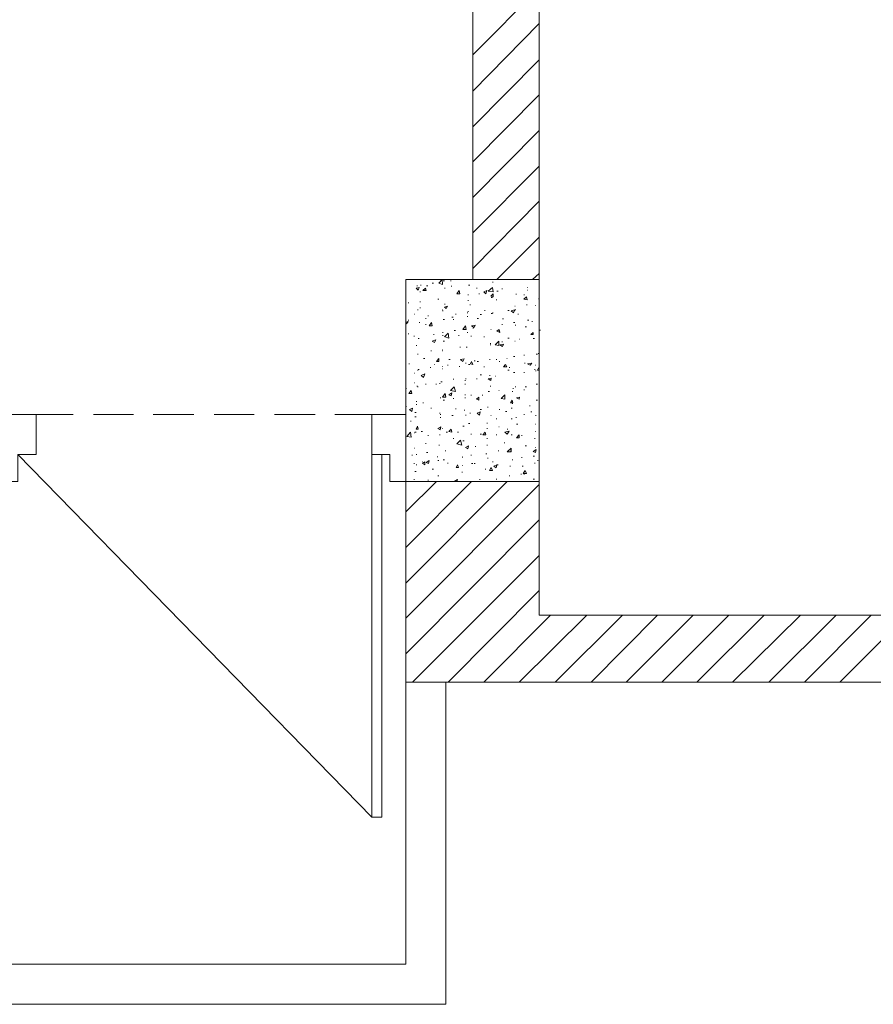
# Model space of a CAD drawing. Header units: millimetres. Extents: x 5 to 204, y 5 to 291.
# Tile 7 of 52: x 73 to 96, y 47 to 73. Entities that reach past the tile are written whole.
import ezdxf

# ---------------------------------------------------------------- set-up
doc = ezdxf.new("R2010")
doc.units = ezdxf.units.MM
doc.header["$MEASUREMENT"] = 0
doc.layers.get('0').update_dxf_attribs({"linetype": 'CONTINUOUS'})

msp = doc.modelspace()

# ---------------------------------------------------------------- linework, layer by layer
at = {"color": 0, "linetype": 'Continuous', "lineweight": 18, "true_color": 0x000007}
for points in [[(84.916, 66.516), (84.916, 114.832), (84.916, 114.832)], [(86.703, 66.516), (86.703, 114.832), (86.703, 114.832)], [(83.112, 61.089), (83.112, 55.695), (83.112, 55.695)], [(86.703, 61.089), (86.703, 57.499), (86.703, 57.499)], [(86.703, 57.499), (97.342, 57.499), (97.342, 57.499)], [(83.112, 55.695), (97.342, 55.695), (97.342, 55.695)]]:
    msp.add_lwpolyline(points, dxfattribs=at)
at = {"color": 0, "linetype": 'Continuous', "lineweight": 5, "true_color": 0x000005}
for points in [[(84.916, 72.556), (86.703, 74.359), (86.703, 74.359)], [(84.916, 71.579), (86.703, 73.4), (86.703, 73.4)], [(84.916, 70.62), (86.703, 72.423), (86.703, 72.423)], [(84.916, 69.677), (86.703, 71.48), (86.703, 71.48)], [(84.916, 68.717), (86.703, 70.521), (86.703, 70.521)], [(84.916, 67.774), (86.703, 69.561), (86.703, 69.561)], [(84.916, 66.814), (86.703, 68.618), (86.703, 68.618)], [(85.561, 66.516), (86.703, 67.658), (86.703, 67.658)], [(86.521, 66.516), (86.703, 66.682), (86.703, 66.682)], [(83.112, 60.278), (83.94, 61.089), (83.94, 61.089)], [(83.112, 59.319), (84.883, 61.089), (84.883, 61.089)], [(83.112, 58.359), (85.842, 61.089), (85.842, 61.089)], [(83.112, 57.416), (86.703, 61.006), (86.703, 61.006)], [(83.112, 56.456), (86.703, 60.063), (86.703, 60.063)], [(83.294, 55.695), (86.703, 59.104), (86.703, 59.104)], [(84.254, 55.695), (86.703, 58.16), (86.703, 58.16)], [(85.214, 55.695), (87.001, 57.499), (87.001, 57.499)], [(86.157, 55.695), (87.977, 57.499), (87.977, 57.499)], [(87.133, 55.695), (88.937, 57.499), (88.937, 57.499)], [(88.093, 55.695), (89.88, 57.499), (89.88, 57.499)], [(89.036, 55.695), (90.839, 57.499), (90.839, 57.499)], [(89.996, 55.695), (91.799, 57.499), (91.799, 57.499)], [(90.939, 55.695), (92.742, 57.499), (92.742, 57.499)], [(91.898, 55.695), (93.719, 57.499), (93.719, 57.499)], [(92.875, 55.695), (94.678, 57.499), (94.678, 57.499)], [(93.834, 55.695), (95.621, 57.499), (95.621, 57.499)], [(94.777, 55.695), (96.581, 57.499), (96.581, 57.499)]]:
    msp.add_lwpolyline(points, dxfattribs=at)
at = {"color": 0, "linetype": 'Continuous', "lineweight": 18, "true_color": 0x000001}
msp.add_lwpolyline([(83.112, 61.089), (86.703, 61.089), (86.703, 66.516), (83.112, 66.516)], close=True, dxfattribs=at)
at = {"color": 0, "linetype": 'Continuous', "lineweight": 9, "true_color": 0x000003}
for points in [[(83.824, 66.417), (83.857, 66.417), (83.857, 66.417)], [(84.006, 66.417), (84.089, 66.516), (84.089, 66.516)], [(84.006, 66.417), (84.105, 66.384), (84.105, 66.384)], [(84.105, 66.384), (84.089, 66.516), (84.089, 66.516)], [(84.122, 66.483), (84.155, 66.483), (84.155, 66.483)], [(84.32, 66.483), (84.337, 66.483), (84.337, 66.483)], [(85.445, 66.45), (85.462, 66.45), (85.462, 66.45)], [(83.394, 66.285), (83.476, 66.301), (83.476, 66.301)], [(83.394, 66.285), (83.443, 66.235), (83.443, 66.235)], [(83.41, 66.351), (83.427, 66.351), (83.427, 66.351)], [(83.443, 66.235), (83.476, 66.301), (83.476, 66.301)], [(83.493, 66.185), (83.509, 66.185), (83.509, 66.185)], [(83.509, 66.367), (83.526, 66.367), (83.526, 66.367)], [(83.576, 66.218), (83.642, 66.285), (83.642, 66.285)], [(83.576, 66.218), (83.658, 66.218), (83.658, 66.218)], [(83.658, 66.218), (83.642, 66.285), (83.642, 66.285)], [(83.675, 66.351), (83.708, 66.351), (83.708, 66.351)], [(84.155, 66.285), (84.171, 66.285), (84.171, 66.285)], [(84.337, 66.334), (84.353, 66.334), (84.353, 66.334)], [(84.486, 66.136), (84.552, 66.218), (84.552, 66.218)], [(84.568, 66.136), (84.552, 66.218), (84.552, 66.218)], [(84.8, 66.367), (84.833, 66.367), (84.833, 66.367)], [(85.015, 66.285), (85.032, 66.285), (85.032, 66.285)], [(85.214, 66.185), (85.296, 66.218), (85.296, 66.218)], [(85.214, 66.185), (85.263, 66.136), (85.263, 66.136)], [(85.263, 66.136), (85.296, 66.218), (85.296, 66.218)], [(85.33, 66.202), (85.445, 66.301), (85.445, 66.301)], [(85.33, 66.202), (85.462, 66.185), (85.462, 66.185)], [(85.462, 66.185), (85.445, 66.301), (85.445, 66.301)], [(85.561, 66.202), (85.594, 66.202), (85.594, 66.202)], [(85.694, 66.268), (85.71, 66.268), (85.71, 66.268)], [(86.372, 66.301), (86.388, 66.301), (86.388, 66.301)], [(86.372, 66.235), (86.388, 66.235), (86.388, 66.235)], [(86.686, 66.351), (86.703, 66.351), (86.703, 66.351)], [(83.178, 65.888), (83.195, 65.888), (83.195, 65.888)], [(83.493, 65.921), (83.509, 65.921), (83.509, 65.921)], [(83.973, 65.987), (84.006, 65.987), (84.006, 65.987)], [(84.486, 66.136), (84.568, 66.136), (84.568, 66.136)], [(84.783, 66.103), (84.8, 66.103), (84.8, 66.103)], [(84.783, 65.954), (84.8, 65.954), (84.8, 65.954)], [(85.081, 66.136), (85.098, 66.136), (85.098, 66.136)], [(85.396, 66.07), (85.462, 66.136), (85.462, 66.136)], [(85.396, 66.07), (85.462, 66.053), (85.462, 66.053)], [(85.412, 66.036), (85.445, 66.036), (85.445, 66.036)], [(85.462, 66.053), (85.462, 66.136), (85.462, 66.136)], [(85.545, 65.97), (85.561, 65.97), (85.561, 65.97)], [(86.074, 66.119), (86.091, 66.119), (86.091, 66.119)], [(86.289, 66.103), (86.306, 66.103), (86.306, 66.103)], [(86.289, 65.987), (86.355, 66.053), (86.355, 66.053)], [(86.289, 65.987), (86.372, 65.97), (86.372, 65.97)], [(86.372, 65.97), (86.355, 66.053), (86.355, 66.053)], [(86.686, 65.987), (86.703, 66.036), (86.703, 66.036)], [(86.686, 65.987), (86.703, 65.987), (86.703, 65.987)], [(83.427, 65.706), (83.443, 65.706), (83.443, 65.706)], [(83.493, 65.755), (83.509, 65.755), (83.509, 65.755)], [(84.089, 65.706), (84.105, 65.706), (84.105, 65.706)], [(84.105, 65.672), (84.122, 65.672), (84.122, 65.672)], [(84.155, 65.854), (84.171, 65.854), (84.171, 65.854)], [(84.155, 65.772), (84.237, 65.805), (84.237, 65.805)], [(84.155, 65.772), (84.204, 65.739), (84.204, 65.739)], [(84.204, 65.739), (84.237, 65.805), (84.237, 65.805)], [(84.767, 65.623), (84.783, 65.623), (84.783, 65.623)], [(84.783, 65.656), (84.8, 65.656), (84.8, 65.656)], [(84.833, 65.838), (84.85, 65.838), (84.85, 65.838)], [(85.23, 65.689), (85.247, 65.689), (85.247, 65.689)], [(85.445, 65.623), (85.462, 65.623), (85.462, 65.623)], [(85.859, 65.689), (85.892, 65.689), (85.892, 65.689)], [(85.942, 65.672), (86.041, 65.706), (86.041, 65.706)], [(85.942, 65.672), (86.008, 65.623), (86.008, 65.623)], [(86.008, 65.623), (86.041, 65.706), (86.041, 65.706)], [(86.041, 65.805), (86.058, 65.805), (86.058, 65.805)], [(86.058, 65.706), (86.074, 65.706), (86.074, 65.706)], [(86.355, 65.838), (86.372, 65.838), (86.372, 65.838)], [(86.587, 65.821), (86.604, 65.821), (86.604, 65.821)], [(83.112, 65.375), (83.178, 65.391), (83.178, 65.391)], [(83.112, 65.358), (83.129, 65.325), (83.129, 65.325)], [(83.129, 65.325), (83.178, 65.391), (83.178, 65.391)], [(83.178, 65.424), (83.195, 65.424), (83.195, 65.424)], [(83.344, 65.59), (83.36, 65.59), (83.36, 65.59)], [(83.476, 65.358), (83.493, 65.358), (83.493, 65.358)], [(83.642, 65.474), (83.658, 65.474), (83.658, 65.474)], [(83.708, 65.54), (83.725, 65.54), (83.725, 65.54)], [(83.741, 65.275), (83.807, 65.358), (83.807, 65.358)], [(83.824, 65.275), (83.807, 65.358), (83.807, 65.358)], [(84.122, 65.441), (84.155, 65.441), (84.155, 65.441)], [(84.353, 65.507), (84.386, 65.507), (84.386, 65.507)], [(84.386, 65.441), (84.403, 65.441), (84.403, 65.441)], [(84.453, 65.59), (84.469, 65.59), (84.469, 65.59)], [(84.767, 65.524), (84.783, 65.524), (84.783, 65.524)], [(85.032, 65.474), (85.065, 65.474), (85.065, 65.474)], [(85.114, 65.573), (85.147, 65.573), (85.147, 65.573)], [(85.412, 65.606), (85.445, 65.606), (85.445, 65.606)], [(85.71, 65.457), (85.743, 65.457), (85.743, 65.457)], [(86.008, 65.358), (86.041, 65.358), (86.041, 65.358)], [(86.124, 65.59), (86.14, 65.59), (86.14, 65.59)], [(86.388, 65.424), (86.422, 65.424), (86.422, 65.424)], [(86.504, 65.391), (86.521, 65.391), (86.521, 65.391)], [(86.686, 65.375), (86.703, 65.375), (86.703, 65.375)], [(83.642, 65.308), (83.658, 65.308), (83.658, 65.308)], [(83.741, 65.275), (83.824, 65.275), (83.824, 65.275)], [(84.105, 65.093), (84.122, 65.093), (84.122, 65.093)], [(84.419, 65.143), (84.453, 65.143), (84.453, 65.143)], [(84.651, 65.176), (84.717, 65.275), (84.717, 65.275)], [(84.651, 65.176), (84.734, 65.176), (84.734, 65.176)], [(84.734, 65.176), (84.717, 65.275), (84.717, 65.275)], [(84.767, 65.093), (84.783, 65.093), (84.783, 65.093)], [(84.883, 65.275), (84.982, 65.292), (84.982, 65.292)], [(84.883, 65.275), (84.949, 65.226), (84.949, 65.226)], [(84.916, 65.209), (84.932, 65.209), (84.932, 65.209)], [(84.949, 65.226), (84.982, 65.292), (84.982, 65.292)], [(85.396, 65.176), (85.412, 65.176), (85.412, 65.176)], [(85.561, 65.126), (85.627, 65.176), (85.627, 65.176)], [(85.561, 65.126), (85.644, 65.093), (85.644, 65.093)], [(85.611, 65.126), (85.627, 65.126), (85.627, 65.126)], [(85.644, 65.093), (85.627, 65.176), (85.627, 65.176)], [(85.694, 65.308), (85.71, 65.308), (85.71, 65.308)], [(86.058, 65.292), (86.074, 65.292), (86.074, 65.292)], [(86.322, 65.242), (86.355, 65.242), (86.355, 65.242)], [(86.471, 65.044), (86.537, 65.093), (86.537, 65.093)], [(86.537, 65.044), (86.537, 65.093), (86.537, 65.093)], [(86.703, 65.16), (86.736, 65.16), (86.736, 65.16)], [(86.703, 65.16), (86.736, 65.16), (86.736, 65.16)], [(83.178, 65.06), (83.195, 65.06), (83.195, 65.06)], [(83.327, 64.994), (83.344, 64.994), (83.344, 64.994)], [(83.443, 64.928), (83.476, 64.928), (83.476, 64.928)], [(83.824, 64.862), (83.923, 64.895), (83.923, 64.895)], [(83.824, 64.862), (83.89, 64.829), (83.89, 64.829)], [(83.857, 65.044), (83.873, 65.044), (83.873, 65.044)], [(83.89, 64.829), (83.923, 64.895), (83.923, 64.895)], [(84.105, 65.011), (84.122, 65.011), (84.122, 65.011)], [(84.122, 64.862), (84.155, 64.862), (84.155, 64.862)], [(84.155, 64.977), (84.254, 65.077), (84.254, 65.077)], [(84.171, 64.977), (84.271, 64.944), (84.271, 64.944)], [(84.271, 64.944), (84.254, 65.077), (84.254, 65.077)], [(84.535, 65.011), (84.552, 65.011), (84.552, 65.011)], [(84.866, 64.994), (84.883, 64.994), (84.883, 64.994)], [(85.214, 64.977), (85.23, 64.977), (85.23, 64.977)], [(85.512, 64.762), (85.611, 64.862), (85.611, 64.862)], [(85.611, 64.746), (85.611, 64.862), (85.611, 64.862)], [(85.694, 64.845), (85.71, 64.845), (85.71, 64.845)], [(85.859, 64.944), (85.892, 64.944), (85.892, 64.944)], [(86.041, 64.862), (86.058, 64.862), (86.058, 64.862)], [(86.157, 64.911), (86.173, 64.911), (86.173, 64.911)], [(86.471, 65.044), (86.537, 65.044), (86.537, 65.044)], [(86.537, 64.928), (86.57, 64.928), (86.57, 64.928)], [(86.686, 64.944), (86.703, 64.944), (86.703, 64.944)], [(83.394, 64.746), (83.41, 64.746), (83.41, 64.746)], [(83.791, 64.597), (83.807, 64.597), (83.807, 64.597)], [(84.089, 64.63), (84.105, 64.63), (84.105, 64.63)], [(84.089, 64.597), (84.105, 64.597), (84.105, 64.597)], [(84.568, 64.696), (84.585, 64.696), (84.585, 64.696)], [(84.734, 64.696), (84.767, 64.696), (84.767, 64.696)], [(85.379, 64.795), (85.396, 64.795), (85.396, 64.795)], [(85.379, 64.762), (85.396, 64.762), (85.396, 64.762)], [(85.512, 64.762), (85.611, 64.746), (85.611, 64.746)], [(85.644, 64.762), (85.743, 64.779), (85.743, 64.779)], [(85.644, 64.762), (85.71, 64.713), (85.71, 64.713)], [(85.71, 64.713), (85.743, 64.779), (85.743, 64.779)], [(83.427, 64.514), (83.443, 64.514), (83.443, 64.514)], [(83.592, 64.398), (83.625, 64.398), (83.625, 64.398)], [(83.94, 64.316), (84.006, 64.398), (84.006, 64.398)], [(83.94, 64.316), (84.006, 64.316), (84.006, 64.316)], [(84.006, 64.316), (84.006, 64.398), (84.006, 64.398)], [(84.271, 64.365), (84.304, 64.365), (84.304, 64.365)], [(84.585, 64.365), (84.684, 64.382), (84.684, 64.382)], [(84.585, 64.365), (84.651, 64.316), (84.651, 64.316)], [(84.651, 64.316), (84.684, 64.382), (84.684, 64.382)], [(84.85, 64.249), (84.883, 64.316), (84.883, 64.316)], [(84.916, 64.233), (84.883, 64.316), (84.883, 64.316)], [(84.949, 64.332), (84.982, 64.332), (84.982, 64.332)], [(85.032, 64.316), (85.065, 64.316), (85.065, 64.316)], [(85.363, 64.365), (85.379, 64.365), (85.379, 64.365)], [(85.363, 64.365), (85.379, 64.365), (85.379, 64.365)], [(85.545, 64.365), (85.561, 64.365), (85.561, 64.365)], [(85.627, 64.316), (85.644, 64.316), (85.644, 64.316)], [(85.826, 64.398), (85.842, 64.398), (85.842, 64.398)], [(86.008, 64.448), (86.041, 64.448), (86.041, 64.448)], [(86.289, 64.481), (86.306, 64.481), (86.306, 64.481)], [(86.62, 64.514), (86.653, 64.514), (86.653, 64.514)], [(86.67, 64.531), (86.686, 64.531), (86.686, 64.531)], [(83.195, 64.249), (83.212, 64.249), (83.212, 64.249)], [(83.427, 64.084), (83.443, 64.084), (83.443, 64.084)], [(83.443, 64.101), (83.476, 64.101), (83.476, 64.101)], [(83.774, 64.15), (83.791, 64.15), (83.791, 64.15)], [(83.873, 64.233), (83.89, 64.233), (83.89, 64.233)], [(84.089, 64.183), (84.105, 64.183), (84.105, 64.183)], [(84.089, 64.117), (84.105, 64.117), (84.105, 64.117)], [(84.237, 64.216), (84.254, 64.216), (84.254, 64.216)], [(84.552, 64.183), (84.568, 64.183), (84.568, 64.183)], [(84.717, 64.266), (84.734, 64.266), (84.734, 64.266)], [(84.8, 64.233), (84.833, 64.233), (84.833, 64.233)], [(84.85, 64.249), (84.916, 64.233), (84.916, 64.233)], [(85.214, 64.167), (85.23, 64.167), (85.23, 64.167)], [(85.743, 64.167), (85.793, 64.233), (85.793, 64.233)], [(85.743, 64.167), (85.826, 64.167), (85.826, 64.167)], [(85.826, 64.167), (85.793, 64.233), (85.793, 64.233)], [(85.859, 64.084), (85.892, 64.084), (85.892, 64.084)], [(85.892, 64.15), (85.909, 64.15), (85.909, 64.15)], [(86.306, 64.266), (86.322, 64.266), (86.322, 64.266)], [(86.388, 64.249), (86.504, 64.266), (86.504, 64.266)], [(86.388, 64.249), (86.455, 64.216), (86.455, 64.216)], [(86.455, 64.216), (86.504, 64.266), (86.504, 64.266)], [(86.57, 64.101), (86.587, 64.101), (86.587, 64.101)], [(86.587, 64.216), (86.604, 64.216), (86.604, 64.216)], [(86.604, 64.067), (86.62, 64.067), (86.62, 64.067)], [(86.653, 64.084), (86.703, 64.167), (86.703, 64.167)], [(86.653, 64.101), (86.67, 64.101), (86.67, 64.101)], [(86.653, 64.084), (86.703, 64.084), (86.703, 64.084)], [(86.703, 64.15), (86.703, 64.167), (86.703, 64.167)], [(83.344, 64.001), (83.36, 64.001), (83.36, 64.001)], [(83.526, 63.935), (83.625, 63.985), (83.625, 63.985)], [(83.526, 63.935), (83.592, 63.885), (83.592, 63.885)], [(83.592, 63.885), (83.625, 63.985), (83.625, 63.985)], [(84.055, 63.77), (84.089, 63.77), (84.089, 63.77)], [(84.386, 63.836), (84.403, 63.836), (84.403, 63.836)], [(84.701, 63.803), (84.717, 63.803), (84.717, 63.803)], [(84.717, 63.852), (84.734, 63.852), (84.734, 63.852)], [(85.015, 63.852), (85.032, 63.852), (85.032, 63.852)], [(85.114, 63.952), (85.147, 63.952), (85.147, 63.952)], [(85.33, 63.852), (85.412, 63.869), (85.412, 63.869)], [(85.33, 63.852), (85.396, 63.803), (85.396, 63.803)], [(85.363, 63.935), (85.379, 63.935), (85.379, 63.935)], [(85.396, 63.803), (85.412, 63.869), (85.412, 63.869)], [(85.512, 63.919), (85.528, 63.919), (85.528, 63.919)], [(86.008, 64.018), (86.041, 64.018), (86.041, 64.018)], [(86.289, 64.018), (86.306, 64.018), (86.306, 64.018)], [(83.112, 63.588), (83.129, 63.588), (83.129, 63.588)], [(83.195, 63.455), (83.261, 63.538), (83.261, 63.538)], [(83.278, 63.455), (83.261, 63.538), (83.261, 63.538)], [(83.344, 63.737), (83.36, 63.737), (83.36, 63.737)], [(83.41, 63.654), (83.427, 63.654), (83.427, 63.654)], [(83.427, 63.637), (83.443, 63.637), (83.443, 63.637)], [(83.642, 63.703), (83.658, 63.703), (83.658, 63.703)], [(83.923, 63.703), (83.94, 63.703), (83.94, 63.703)], [(84.022, 63.72), (84.039, 63.72), (84.039, 63.72)], [(84.32, 63.538), (84.419, 63.637), (84.419, 63.637)], [(84.32, 63.538), (84.453, 63.505), (84.453, 63.505)], [(84.453, 63.505), (84.419, 63.637), (84.419, 63.637)], [(84.701, 63.703), (84.717, 63.703), (84.717, 63.703)], [(85.33, 63.505), (85.363, 63.505), (85.363, 63.505)], [(85.379, 63.654), (85.396, 63.654), (85.396, 63.654)], [(85.611, 63.538), (85.627, 63.538), (85.627, 63.538)], [(85.975, 63.505), (85.991, 63.505), (85.991, 63.505)], [(85.991, 63.588), (86.008, 63.588), (86.008, 63.588)], [(86.058, 63.637), (86.074, 63.637), (86.074, 63.637)], [(86.289, 63.555), (86.306, 63.555), (86.306, 63.555)], [(86.322, 63.637), (86.355, 63.637), (86.355, 63.637)], [(86.62, 63.703), (86.653, 63.703), (86.653, 63.703)], [(83.195, 63.455), (83.278, 63.455), (83.278, 63.455)], [(83.394, 63.24), (83.41, 63.24), (83.41, 63.24)], [(84.039, 63.339), (84.055, 63.339), (84.055, 63.339)], [(84.105, 63.356), (84.171, 63.455), (84.171, 63.455)], [(84.105, 63.356), (84.188, 63.356), (84.188, 63.356)], [(84.122, 63.273), (84.155, 63.273), (84.155, 63.273)], [(84.188, 63.356), (84.171, 63.455), (84.171, 63.455)], [(84.271, 63.422), (84.353, 63.472), (84.353, 63.472)], [(84.271, 63.422), (84.337, 63.389), (84.337, 63.389)], [(84.337, 63.389), (84.353, 63.472), (84.353, 63.472)], [(84.386, 63.323), (84.403, 63.323), (84.403, 63.323)], [(84.701, 63.422), (84.717, 63.422), (84.717, 63.422)], [(84.701, 63.339), (84.717, 63.339), (84.717, 63.339)], [(84.866, 63.406), (84.883, 63.406), (84.883, 63.406)], [(85.015, 63.306), (85.081, 63.356), (85.081, 63.356)], [(85.015, 63.306), (85.081, 63.273), (85.081, 63.273)], [(85.081, 63.273), (85.081, 63.356), (85.081, 63.356)], [(85.164, 63.406), (85.181, 63.406), (85.181, 63.406)], [(85.677, 63.323), (85.776, 63.422), (85.776, 63.422)], [(85.677, 63.323), (85.776, 63.306), (85.776, 63.306)], [(85.776, 63.306), (85.776, 63.422), (85.776, 63.422)], [(85.925, 63.207), (85.975, 63.273), (85.975, 63.273)], [(85.991, 63.207), (85.975, 63.273), (85.975, 63.273)], [(86.091, 63.339), (86.173, 63.356), (86.173, 63.356)], [(86.091, 63.339), (86.157, 63.306), (86.157, 63.306)], [(86.157, 63.306), (86.173, 63.356), (86.173, 63.356)], [(86.62, 63.273), (86.653, 63.273), (86.653, 63.273)], [(83.112, 63.108), (83.129, 63.108), (83.129, 63.108)], [(83.212, 63.025), (83.294, 63.058), (83.294, 63.058)], [(83.212, 63.025), (83.278, 62.975), (83.278, 62.975)], [(83.278, 62.975), (83.294, 63.058), (83.294, 63.058)], [(83.394, 63.157), (83.41, 63.157), (83.41, 63.157)], [(83.576, 63.207), (83.592, 63.207), (83.592, 63.207)], [(83.791, 63.058), (83.807, 63.058), (83.807, 63.058)], [(84.453, 63.042), (84.469, 63.042), (84.469, 63.042)], [(84.684, 63.008), (84.701, 63.008), (84.701, 63.008)], [(85.114, 63.025), (85.147, 63.025), (85.147, 63.025)], [(85.313, 63.091), (85.33, 63.091), (85.33, 63.091)], [(85.627, 63.025), (85.644, 63.025), (85.644, 63.025)], [(85.793, 62.975), (85.826, 62.975), (85.826, 62.975)], [(85.925, 63.207), (85.991, 63.207), (85.991, 63.207)], [(85.942, 63.058), (85.975, 63.058), (85.975, 63.058)], [(85.975, 63.19), (85.991, 63.19), (85.991, 63.19)], [(86.438, 63.124), (86.455, 63.124), (86.455, 63.124)], [(83.245, 62.711), (83.261, 62.711), (83.261, 62.711)], [(83.36, 62.942), (83.394, 62.942), (83.394, 62.942)], [(83.36, 62.826), (83.394, 62.826), (83.394, 62.826)], [(84.022, 62.926), (84.039, 62.926), (84.039, 62.926)], [(84.039, 62.893), (84.055, 62.893), (84.055, 62.893)], [(84.039, 62.81), (84.055, 62.81), (84.055, 62.81)], [(84.353, 62.86), (84.386, 62.86), (84.386, 62.86)], [(84.717, 62.876), (84.734, 62.876), (84.734, 62.876)], [(84.833, 62.926), (84.85, 62.926), (84.85, 62.926)], [(85.032, 62.926), (85.114, 62.959), (85.114, 62.959)], [(85.032, 62.926), (85.098, 62.876), (85.098, 62.876)], [(85.098, 62.876), (85.114, 62.959), (85.114, 62.959)], [(85.396, 62.86), (85.412, 62.86), (85.412, 62.86)], [(85.545, 62.777), (85.561, 62.777), (85.561, 62.777)], [(85.942, 62.777), (85.975, 62.777), (85.975, 62.777)], [(86.074, 62.81), (86.091, 62.81), (86.091, 62.81)], [(86.289, 62.893), (86.306, 62.893), (86.306, 62.893)], [(86.471, 62.959), (86.504, 62.959), (86.504, 62.959)], [(86.604, 62.86), (86.62, 62.86), (86.62, 62.86)], [(83.394, 62.496), (83.427, 62.578), (83.427, 62.578)], [(83.394, 62.496), (83.443, 62.496), (83.443, 62.496)], [(83.443, 62.496), (83.427, 62.578), (83.427, 62.578)], [(83.973, 62.512), (84.055, 62.562), (84.055, 62.562)], [(83.973, 62.512), (84.039, 62.479), (84.039, 62.479)], [(84.022, 62.496), (84.039, 62.496), (84.039, 62.496)], [(84.039, 62.479), (84.055, 62.562), (84.055, 62.562)], [(84.089, 62.512), (84.105, 62.512), (84.105, 62.512)], [(84.271, 62.429), (84.337, 62.496), (84.337, 62.496)], [(84.353, 62.413), (84.337, 62.496), (84.337, 62.496)], [(84.651, 62.578), (84.684, 62.578), (84.684, 62.578)], [(84.8, 62.644), (84.833, 62.644), (84.833, 62.644)], [(85.296, 62.661), (85.313, 62.661), (85.313, 62.661)], [(85.296, 62.512), (85.313, 62.512), (85.313, 62.512)], [(85.611, 62.562), (85.627, 62.562), (85.627, 62.562)], [(85.776, 62.413), (85.892, 62.446), (85.892, 62.446)], [(85.842, 62.496), (85.859, 62.496), (85.859, 62.496)], [(85.842, 62.363), (85.892, 62.446), (85.892, 62.446)], [(86.091, 62.628), (86.124, 62.628), (86.124, 62.628)], [(86.587, 62.628), (86.604, 62.628), (86.604, 62.628)], [(83.145, 62.297), (83.245, 62.413), (83.245, 62.413)], [(83.145, 62.297), (83.261, 62.28), (83.261, 62.28)], [(83.261, 62.28), (83.245, 62.413), (83.245, 62.413)], [(83.344, 62.396), (83.36, 62.396), (83.36, 62.396)], [(83.36, 62.413), (83.394, 62.413), (83.394, 62.413)], [(83.526, 62.429), (83.559, 62.429), (83.559, 62.429)], [(83.708, 62.33), (83.725, 62.33), (83.725, 62.33)], [(84.022, 62.347), (84.039, 62.347), (84.039, 62.347)], [(84.204, 62.413), (84.237, 62.413), (84.237, 62.413)], [(84.271, 62.429), (84.353, 62.413), (84.353, 62.413)], [(84.386, 62.247), (84.403, 62.247), (84.403, 62.247)], [(84.486, 62.098), (84.585, 62.198), (84.585, 62.198)], [(84.502, 62.413), (84.535, 62.413), (84.535, 62.413)], [(84.618, 62.065), (84.585, 62.198), (84.585, 62.198)], [(84.651, 62.181), (84.684, 62.181), (84.684, 62.181)], [(84.866, 62.363), (84.883, 62.363), (84.883, 62.363)], [(85.114, 62.363), (85.147, 62.363), (85.147, 62.363)], [(85.181, 62.347), (85.247, 62.413), (85.247, 62.413)], [(85.181, 62.347), (85.263, 62.347), (85.263, 62.347)], [(85.263, 62.347), (85.247, 62.413), (85.247, 62.413)], [(85.296, 62.247), (85.313, 62.247), (85.313, 62.247)], [(85.545, 62.347), (85.561, 62.347), (85.561, 62.347)], [(85.776, 62.413), (85.842, 62.363), (85.842, 62.363)], [(85.942, 62.347), (85.975, 62.347), (85.975, 62.347)], [(86.091, 62.264), (86.157, 62.347), (86.157, 62.347)], [(86.091, 62.264), (86.157, 62.264), (86.157, 62.264)], [(86.157, 62.264), (86.157, 62.347), (86.157, 62.347)], [(86.223, 62.33), (86.24, 62.33), (86.24, 62.33)], [(86.57, 62.247), (86.587, 62.247), (86.587, 62.247)], [(86.587, 62.429), (86.604, 62.429), (86.604, 62.429)], [(83.344, 61.983), (83.36, 61.983), (83.36, 61.983)], [(83.642, 62.115), (83.658, 62.115), (83.658, 62.115)], [(84.006, 62.065), (84.022, 62.065), (84.022, 62.065)], [(84.171, 61.916), (84.188, 61.916), (84.188, 61.916)], [(84.486, 62.098), (84.618, 62.065), (84.618, 62.065)], [(84.717, 61.999), (84.8, 62.049), (84.8, 62.049)], [(84.717, 61.999), (84.783, 61.966), (84.783, 61.966)], [(84.783, 61.966), (84.8, 62.049), (84.8, 62.049)], [(84.982, 62.032), (84.999, 62.032), (84.999, 62.032)], [(85.296, 62.065), (85.313, 62.065), (85.313, 62.065)], [(85.594, 61.916), (85.611, 61.916), (85.611, 61.916)], [(85.76, 62.132), (85.776, 62.132), (85.776, 62.132)], [(85.842, 61.883), (85.942, 61.983), (85.942, 61.983)], [(85.925, 61.916), (85.942, 61.916), (85.942, 61.916)], [(85.942, 61.883), (85.942, 61.983), (85.942, 61.983)], [(86.322, 62.049), (86.355, 62.049), (86.355, 62.049)], [(86.537, 61.9), (86.62, 61.95), (86.62, 61.95)], [(86.587, 61.999), (86.604, 61.999), (86.604, 61.999)], [(86.604, 61.867), (86.62, 61.95), (86.62, 61.95)], [(83.278, 61.801), (83.294, 61.801), (83.294, 61.801)], [(83.394, 61.817), (83.41, 61.817), (83.41, 61.817)], [(83.658, 61.602), (83.741, 61.652), (83.741, 61.652)], [(83.675, 61.867), (83.708, 61.867), (83.708, 61.867)], [(83.725, 61.569), (83.741, 61.652), (83.741, 61.652)], [(83.956, 61.751), (83.973, 61.751), (83.973, 61.751)], [(83.973, 61.652), (84.006, 61.652), (84.006, 61.652)], [(84.122, 61.668), (84.155, 61.668), (84.155, 61.668)], [(84.635, 61.751), (84.651, 61.751), (84.651, 61.751)], [(84.635, 61.734), (84.651, 61.734), (84.651, 61.734)], [(84.866, 61.801), (84.883, 61.801), (84.883, 61.801)], [(85.263, 61.834), (85.296, 61.834), (85.296, 61.834)], [(85.313, 61.718), (85.33, 61.718), (85.33, 61.718)], [(85.842, 61.883), (85.942, 61.883), (85.942, 61.883)], [(85.975, 61.668), (85.991, 61.668), (85.991, 61.668)], [(86.223, 61.734), (86.24, 61.734), (86.24, 61.734)], [(86.537, 61.9), (86.604, 61.867), (86.604, 61.867)], [(86.537, 61.768), (86.57, 61.768), (86.57, 61.768)], [(86.653, 61.652), (86.67, 61.652), (86.67, 61.652)], [(83.327, 61.569), (83.344, 61.569), (83.344, 61.569)], [(83.394, 61.536), (83.41, 61.536), (83.41, 61.536)], [(83.559, 61.569), (83.625, 61.619), (83.625, 61.619)], [(83.559, 61.619), (83.576, 61.619), (83.576, 61.619)], [(83.559, 61.569), (83.625, 61.536), (83.625, 61.536)], [(83.625, 61.536), (83.625, 61.619), (83.625, 61.619)], [(83.658, 61.602), (83.725, 61.569), (83.725, 61.569)], [(83.824, 61.42), (83.857, 61.42), (83.857, 61.42)], [(84.237, 61.585), (84.254, 61.585), (84.254, 61.585)], [(84.469, 61.47), (84.502, 61.536), (84.502, 61.536)], [(84.469, 61.47), (84.535, 61.47), (84.535, 61.47)], [(84.535, 61.47), (84.502, 61.536), (84.502, 61.536)], [(84.635, 61.519), (84.651, 61.519), (84.651, 61.519)], [(84.883, 61.569), (84.916, 61.569), (84.916, 61.569)], [(84.949, 61.569), (84.982, 61.569), (84.982, 61.569)], [(85.247, 61.42), (85.263, 61.42), (85.263, 61.42)], [(85.363, 61.387), (85.412, 61.47), (85.412, 61.47)], [(85.363, 61.387), (85.445, 61.387), (85.445, 61.387)], [(85.445, 61.387), (85.412, 61.47), (85.412, 61.47)], [(85.445, 61.619), (85.462, 61.619), (85.462, 61.619)], [(85.478, 61.503), (85.561, 61.536), (85.561, 61.536)], [(85.478, 61.503), (85.545, 61.453), (85.545, 61.453)], [(85.545, 61.453), (85.561, 61.536), (85.561, 61.536)], [(85.561, 61.536), (85.594, 61.536), (85.594, 61.536)], [(85.909, 61.503), (85.925, 61.503), (85.925, 61.503)], [(86.24, 61.503), (86.273, 61.503), (86.273, 61.503)], [(86.273, 61.304), (86.322, 61.387), (86.322, 61.387)], [(86.355, 61.304), (86.322, 61.387), (86.322, 61.387)], [(86.57, 61.585), (86.587, 61.585), (86.587, 61.585)], [(83.327, 61.139), (83.344, 61.139), (83.344, 61.139)], [(83.36, 61.354), (83.394, 61.354), (83.394, 61.354)], [(83.708, 61.122), (83.725, 61.122), (83.725, 61.122)], [(83.973, 61.238), (84.006, 61.238), (84.006, 61.238)], [(84.419, 61.089), (84.502, 61.139), (84.502, 61.139)], [(84.486, 61.089), (84.502, 61.139), (84.502, 61.139)], [(84.618, 61.337), (84.635, 61.337), (84.635, 61.337)], [(85.098, 61.139), (85.114, 61.139), (85.114, 61.139)], [(85.545, 61.155), (85.561, 61.155), (85.561, 61.155)], [(85.892, 61.238), (85.909, 61.238), (85.909, 61.238)], [(86.206, 61.288), (86.223, 61.288), (86.223, 61.288)], [(86.273, 61.304), (86.355, 61.304), (86.355, 61.304)], [(86.289, 61.288), (86.306, 61.288), (86.306, 61.288)], [(86.537, 61.155), (86.57, 61.155), (86.57, 61.155)], [(86.686, 61.354), (86.703, 61.354), (86.703, 61.354)]]:
    msp.add_lwpolyline(points, dxfattribs=at)
at = {"color": 0, "linetype": 'Continuous', "lineweight": 18, "true_color": 0xbababa}
for points in [[(73.184, 62.893), (73.184, 61.817), (72.688, 61.817), (72.688, 61.089), (72.291, 61.089), (72.291, 62.893), (73.184, 62.893), (73.184, 61.817), (72.688, 61.817), (82.202, 52.071), (82.467, 52.071)], [(82.202, 52.071), (82.202, 61.817), (82.467, 61.817), (82.202, 61.817), (82.202, 62.893), (83.112, 62.893)], [(83.112, 62.893), (83.112, 61.089), (82.682, 61.089), (82.682, 61.817), (82.467, 61.817), (82.467, 52.071)]]:
    msp.add_lwpolyline(points, dxfattribs=at)
at = {"color": 0, "linetype": 'Continuous', "lineweight": 18, "true_color": 0x767676}
for points in [[(74.177, 62.893), (73.184, 62.893), (73.184, 62.893)], [(75.799, 62.893), (74.723, 62.893), (74.723, 62.893)], [(77.42, 62.893), (76.328, 62.893), (76.328, 62.893)], [(79.042, 62.893), (77.966, 62.893), (77.966, 62.893)], [(80.68, 62.893), (79.588, 62.893), (79.588, 62.893)], [(82.202, 62.893), (81.209, 62.893), (81.209, 62.893)]]:
    msp.add_lwpolyline(points, dxfattribs=at)
at = {"color": 0, "linetype": 'Continuous', "lineweight": 18, "true_color": 0xb82e00}
for points in [[(26.838, 61.089), (26.838, 47.041), (84.188, 47.041), (84.188, 55.695)], [(27.914, 61.089), (27.914, 48.117), (83.112, 48.117), (83.112, 55.695)]]:
    msp.add_lwpolyline(points, dxfattribs=at)

doc.saveas('drawing.dxf')
